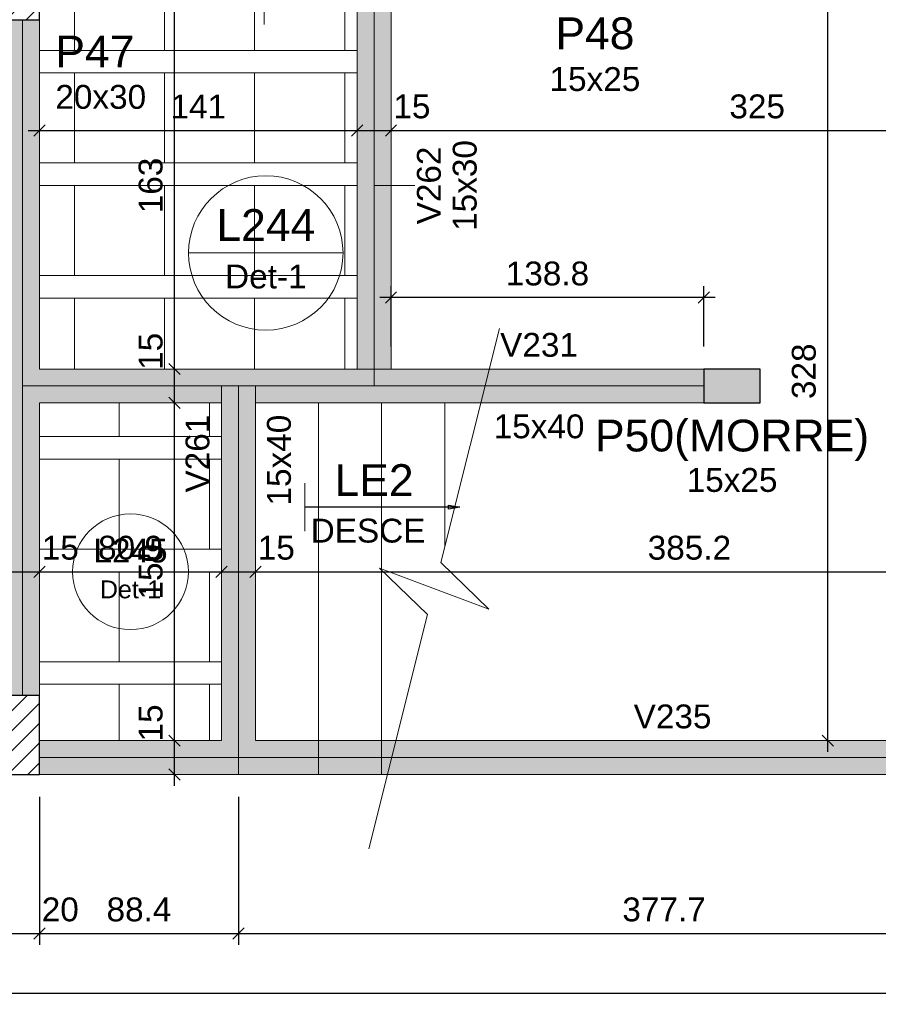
# Model space of a CAD drawing. Header units: millimetres. Extents: x 0 to 119, y 0 to 84.
# Tile 28 of 42: x 70.14 to 77.76, y 29.81 to 38.56. Entities that reach past the tile are written whole.
import ezdxf

# ---------------------------------------------------------------- set-up
doc = ezdxf.new("R2010")
doc.units = ezdxf.units.MM
doc.header["$MEASUREMENT"] = 0
doc.linetypes.add('DASHDOT', pattern=[2.54, 1.27, -0.635, 0, -0.635])
doc.linetypes.add('NULL', pattern=[0])
doc.layers.get('0').update_dxf_attribs({"lineweight": 18})
for name, color, linetype, lineweight in [('FO-Aberturas', 7, 'Continuous', 5), ('FO-Cortes', 9, 'DASHDOT', 5), ('FO-Cotas', 5, 'Continuous', 5), ('FO-Eixos', 5, 'Continuous', 5), ('FO-Hachura pilar que morre', 106, 'Continuous', 5), ('FO-Hachura pilar que passa', 19, 'Continuous', 5), ('FO-Hachura viga', 43, 'Continuous', 5), ('FO-Hachuras das lajes', 1, 'Continuous', 20), ('FO-Pilares', 4, 'Continuous', 30), ('FO-Textos das lajes', 3, 'Continuous', 20), ('FO-Textos das vigas', 7, 'Continuous', 5), ('FO-Textos dos pilares', 7, 'Continuous', 5), ('FO-Vigas', 1, 'Continuous', 20)]:
    doc.layers.add(name, color=color, linetype=linetype, lineweight=lineweight)
doc.styles.add('Arial', font='txt')
doc.dimstyles.get("Standard").update_dxf_attribs({"dimtxt": 0.18, "dimasz": 0.18, "dimexe": 0.18, "dimexo": 0.0625, "dimgap": 0.09, "dimtad": 0, "dimtih": 1, "dimtoh": 1, "dimdec": 4, "dimzin": 0, "dimdsep": 46, "dimtxsty": 'Standard', "dimcen": 0.09, "dimadec": 0, "dimazin": 0, "dimtfac": 1, "dimtdec": 4, "dimtofl": 0, "dimtmove": 0, "dimatfit": 3, "dimfxl": 1, "dimtolj": 1, "dimtzin": 0, "dimarcsym": 0})
doc.dimstyles.new('UM_50.000000', dxfattribs={"dimtxt": 0.18, "dimasz": 0.1, "dimexe": 0.1, "dimexo": 0.2, "dimgap": 0, "dimtad": 1, "dimtih": 1, "dimtoh": 1, "dimdec": 1, "dimlfac": 50, "dimzin": 0, "dimdsep": 46, "dimtxsty": 'Standard', "dimcen": 0.09, "dimdle": 0.1, "dimadec": 1, "dimazin": 2, "dimtfac": 1, "dimtdec": 4, "dimtofl": 0, "dimtmove": 0, "dimatfit": 3, "dimfxl": 1, "dimtolj": 1, "dimarcsym": 0})

# ---------------------------------------------------------------- blocks, each defined once
blk = doc.blocks.new('_Oblique')
at = {"color": 0, "linetype": 'ByBlock', "lineweight": -2}
blk.add_line((-0.5, -0.5), (0.5, 0.5), dxfattribs=at)
blk = doc.blocks.new('*D36')
at = {"layer": 'Defpoints', "color": 0}
for p in [(69.9166, 31.8533), (70.3166, 31.8533), (70.3166, 30.4413)]:
    blk.add_point(p, dxfattribs=at)
at = {"layer": 'FO-Cotas', "color": 0, "lineweight": -2}
for p, q in [((69.9166, 31.6533), (69.9166, 30.3413)), ((70.3166, 31.6533), (70.3166, 30.3413)), ((69.8166, 30.4413), (70.4166, 30.4413))]:
    blk.add_line(p, q, dxfattribs=at)
at = {"layer": 'FO-Cotas', "color": 0, "lineweight": -2, "xscale": 0.1, "yscale": 0.1, "zscale": 0.1, "rotation": 180}
blk.add_blockref('_Oblique', (69.9166, 30.4413), dxfattribs=at)
at = {"layer": 'FO-Cotas', "color": 0, "lineweight": -2, "xscale": 0.1, "yscale": 0.1, "zscale": 0.1}
blk.add_blockref('_Oblique', (70.3166, 30.4413), dxfattribs=at)
at = {"layer": 'FO-Cotas', "color": 7, "insert": (70.5019, 30.6531), "char_height": 0.2118, "attachment_point": 5, "rotation": 0.00573, "style": 'Arial'}
blk.add_mtext('\\A1;20', dxfattribs=at)
blk = doc.blocks.new('*D37')
at = {"layer": 'Defpoints', "color": 0}
for p in [(70.3166, 31.8533), (72.0838, 31.8533), (72.0838, 30.4413)]:
    blk.add_point(p, dxfattribs=at)
at = {"layer": 'FO-Cotas', "color": 0, "lineweight": -2}
for p, q in [((70.3166, 31.6533), (70.3166, 30.3413)), ((72.0838, 31.6533), (72.0838, 30.3413)), ((70.2166, 30.4413), (72.1838, 30.4413))]:
    blk.add_line(p, q, dxfattribs=at)
at = {"layer": 'FO-Cotas', "color": 0, "lineweight": -2, "xscale": 0.1, "yscale": 0.1, "zscale": 0.1, "rotation": 180}
blk.add_blockref('_Oblique', (70.3166, 30.4413), dxfattribs=at)
at = {"layer": 'FO-Cotas', "color": 0, "lineweight": -2, "xscale": 0.1, "yscale": 0.1, "zscale": 0.1}
blk.add_blockref('_Oblique', (72.0838, 30.4413), dxfattribs=at)
at = {"layer": 'FO-Cotas', "color": 7, "insert": (71.2002, 30.6531), "char_height": 0.2118, "attachment_point": 5, "rotation": 0.00573, "style": 'Arial'}
blk.add_mtext('\\A1;88.4', dxfattribs=at)
blk = doc.blocks.new('*D38')
at = {"layer": 'Defpoints', "color": 0}
for p in [(72.0838, 31.8533), (79.6372, 31.8533), (79.6372, 30.4413)]:
    blk.add_point(p, dxfattribs=at)
at = {"layer": 'FO-Cotas', "color": 0, "lineweight": -2}
for p, q in [((72.0838, 31.6533), (72.0838, 30.3413)), ((79.6372, 31.6533), (79.6372, 30.3413)), ((71.9838, 30.4413), (79.7372, 30.4413))]:
    blk.add_line(p, q, dxfattribs=at)
at = {"layer": 'FO-Cotas', "color": 0, "lineweight": -2, "xscale": 0.1, "yscale": 0.1, "zscale": 0.1, "rotation": 180}
blk.add_blockref('_Oblique', (72.0838, 30.4413), dxfattribs=at)
at = {"layer": 'FO-Cotas', "color": 0, "lineweight": -2, "xscale": 0.1, "yscale": 0.1, "zscale": 0.1}
blk.add_blockref('_Oblique', (79.6372, 30.4413), dxfattribs=at)
at = {"layer": 'FO-Cotas', "color": 7, "insert": (75.8605, 30.6531), "char_height": 0.2118, "attachment_point": 5, "style": 'Arial'}
blk.add_mtext('\\A1;377.7', dxfattribs=at)
blk = doc.blocks.new('*D40')
at = {"layer": 'Defpoints', "color": 0}
for p in [(10.9366, 32.4955), (80.2372, 31.8533), (80.2372, 29.9118)]:
    blk.add_point(p, dxfattribs=at)
at = {"layer": 'FO-Cotas', "color": 0, "lineweight": -2}
for p, q in [((10.9366, 32.2955), (10.9366, 29.8118)), ((80.2372, 31.6533), (80.2372, 29.8118)), ((10.8366, 29.9118), (80.3372, 29.9118))]:
    blk.add_line(p, q, dxfattribs=at)
at = {"layer": 'FO-Cotas', "color": 0, "lineweight": -2, "xscale": 0.1, "yscale": 0.1, "zscale": 0.1, "rotation": 180}
blk.add_blockref('_Oblique', (10.9366, 29.9118), dxfattribs=at)
at = {"layer": 'FO-Cotas', "color": 0, "lineweight": -2, "xscale": 0.1, "yscale": 0.1, "zscale": 0.1}
blk.add_blockref('_Oblique', (80.2372, 29.9118), dxfattribs=at)
at = {"layer": 'FO-Cotas', "color": 7, "insert": (45.5869, 30.1236), "char_height": 0.2118, "attachment_point": 5, "style": 'Arial'}
blk.add_mtext('\\A1;3465', dxfattribs=at)
blk = doc.blocks.new('*D92')
at = {"layer": 'Defpoints', "color": 0}
for p in [(70.0166, 33.6533), (70.3166, 33.6533), (70.3166, 33.6533)]:
    blk.add_point(p, dxfattribs=at)
at = {"layer": 'FO-Cotas', "color": 0, "lineweight": -2}
blk.add_line((69.9166, 33.6533), (70.4166, 33.6533), dxfattribs=at)
at = {"layer": 'FO-Cotas', "color": 0, "lineweight": -2, "xscale": 0.1, "yscale": 0.1, "zscale": 0.1, "rotation": 180}
blk.add_blockref('_Oblique', (70.0166, 33.6533), dxfattribs=at)
at = {"layer": 'FO-Cotas', "color": 0, "lineweight": -2, "xscale": 0.1, "yscale": 0.1, "zscale": 0.1}
blk.add_blockref('_Oblique', (70.3166, 33.6533), dxfattribs=at)
at = {"layer": 'FO-Cotas', "color": 7, "insert": (70.5019, 33.8651), "char_height": 0.2118, "attachment_point": 5, "rotation": 0.00573, "style": 'Arial'}
blk.add_mtext('\\A1;15', dxfattribs=at)
blk = doc.blocks.new('*D93')
at = {"layer": 'Defpoints', "color": 0}
for p in [(70.3166, 33.6533), (71.9338, 33.6533), (71.9338, 33.6533)]:
    blk.add_point(p, dxfattribs=at)
at = {"layer": 'FO-Cotas', "color": 0, "lineweight": -2}
blk.add_line((70.2166, 33.6533), (72.0338, 33.6533), dxfattribs=at)
at = {"layer": 'FO-Cotas', "color": 0, "lineweight": -2, "xscale": 0.1, "yscale": 0.1, "zscale": 0.1, "rotation": 180}
blk.add_blockref('_Oblique', (70.3166, 33.6533), dxfattribs=at)
at = {"layer": 'FO-Cotas', "color": 0, "lineweight": -2, "xscale": 0.1, "yscale": 0.1, "zscale": 0.1}
blk.add_blockref('_Oblique', (71.9338, 33.6533), dxfattribs=at)
at = {"layer": 'FO-Cotas', "color": 7, "insert": (71.1252, 33.8651), "char_height": 0.2118, "attachment_point": 5, "rotation": 0.00573, "style": 'Arial'}
blk.add_mtext('\\A1;80.9', dxfattribs=at)
blk = doc.blocks.new('*D94')
at = {"layer": 'Defpoints', "color": 0}
for p in [(71.9338, 33.6533), (72.2338, 33.6533), (72.2338, 33.6533)]:
    blk.add_point(p, dxfattribs=at)
at = {"layer": 'FO-Cotas', "color": 0, "lineweight": -2}
blk.add_line((71.8338, 33.6533), (72.3338, 33.6533), dxfattribs=at)
at = {"layer": 'FO-Cotas', "color": 0, "lineweight": -2, "xscale": 0.1, "yscale": 0.1, "zscale": 0.1, "rotation": 180}
blk.add_blockref('_Oblique', (71.9338, 33.6533), dxfattribs=at)
at = {"layer": 'FO-Cotas', "color": 0, "lineweight": -2, "xscale": 0.1, "yscale": 0.1, "zscale": 0.1}
blk.add_blockref('_Oblique', (72.2338, 33.6533), dxfattribs=at)
at = {"layer": 'FO-Cotas', "color": 7, "insert": (72.4191, 33.8651), "char_height": 0.2118, "attachment_point": 5, "rotation": 0.00573, "style": 'Arial'}
blk.add_mtext('\\A1;15', dxfattribs=at)
blk = doc.blocks.new('*D95')
at = {"layer": 'Defpoints', "color": 0}
for p in [(72.2338, 33.6533), (79.937, 33.6533), (79.937, 33.6533)]:
    blk.add_point(p, dxfattribs=at)
at = {"layer": 'FO-Cotas', "color": 0, "lineweight": -2}
blk.add_line((72.1338, 33.6533), (80.037, 33.6533), dxfattribs=at)
at = {"layer": 'FO-Cotas', "color": 0, "lineweight": -2, "xscale": 0.1, "yscale": 0.1, "zscale": 0.1, "rotation": 180}
blk.add_blockref('_Oblique', (72.2338, 33.6533), dxfattribs=at)
at = {"layer": 'FO-Cotas', "color": 0, "lineweight": -2, "xscale": 0.1, "yscale": 0.1, "zscale": 0.1}
blk.add_blockref('_Oblique', (79.937, 33.6533), dxfattribs=at)
at = {"layer": 'FO-Cotas', "color": 7, "insert": (76.0854, 33.8651), "char_height": 0.2118, "attachment_point": 5, "rotation": 0.00573, "style": 'Arial'}
blk.add_mtext('\\A1;385.2', dxfattribs=at)
blk = doc.blocks.new('*D98')
at = {"layer": 'Defpoints', "color": 0}
for p in [(70.3166, 37.5725), (73.1372, 37.5725), (73.1372, 37.5725)]:
    blk.add_point(p, dxfattribs=at)
at = {"layer": 'FO-Cotas', "color": 0, "lineweight": -2}
blk.add_line((70.2166, 37.5725), (73.2372, 37.5725), dxfattribs=at)
at = {"layer": 'FO-Cotas', "color": 0, "lineweight": -2, "xscale": 0.1, "yscale": 0.1, "zscale": 0.1, "rotation": 180}
blk.add_blockref('_Oblique', (70.3166, 37.5725), dxfattribs=at)
at = {"layer": 'FO-Cotas', "color": 0, "lineweight": -2, "xscale": 0.1, "yscale": 0.1, "zscale": 0.1}
blk.add_blockref('_Oblique', (73.1372, 37.5725), dxfattribs=at)
at = {"layer": 'FO-Cotas', "color": 7, "insert": (71.7269, 37.7843), "char_height": 0.2118, "attachment_point": 5, "rotation": 0.00573, "style": 'Arial'}
blk.add_mtext('\\A1;141', dxfattribs=at)
blk = doc.blocks.new('*D99')
at = {"layer": 'Defpoints', "color": 0}
for p in [(73.1372, 37.5725), (73.4372, 37.5725), (73.4372, 37.5725)]:
    blk.add_point(p, dxfattribs=at)
at = {"layer": 'FO-Cotas', "color": 0, "lineweight": -2}
blk.add_line((73.0372, 37.5725), (73.5372, 37.5725), dxfattribs=at)
at = {"layer": 'FO-Cotas', "color": 0, "lineweight": -2, "xscale": 0.1, "yscale": 0.1, "zscale": 0.1, "rotation": 180}
blk.add_blockref('_Oblique', (73.1372, 37.5725), dxfattribs=at)
at = {"layer": 'FO-Cotas', "color": 0, "lineweight": -2, "xscale": 0.1, "yscale": 0.1, "zscale": 0.1}
blk.add_blockref('_Oblique', (73.4372, 37.5725), dxfattribs=at)
at = {"layer": 'FO-Cotas', "color": 7, "insert": (73.6225, 37.7843), "char_height": 0.2118, "attachment_point": 5, "rotation": 0.00573, "style": 'Arial'}
blk.add_mtext('\\A1;15', dxfattribs=at)
blk = doc.blocks.new('*D100')
at = {"layer": 'Defpoints', "color": 0}
for p in [(73.4372, 37.5725), (79.937, 37.5725), (79.937, 37.5725)]:
    blk.add_point(p, dxfattribs=at)
at = {"layer": 'FO-Cotas', "color": 0, "lineweight": -2}
blk.add_line((73.3372, 37.5725), (80.037, 37.5725), dxfattribs=at)
at = {"layer": 'FO-Cotas', "color": 0, "lineweight": -2, "xscale": 0.1, "yscale": 0.1, "zscale": 0.1, "rotation": 180}
blk.add_blockref('_Oblique', (73.4372, 37.5725), dxfattribs=at)
at = {"layer": 'FO-Cotas', "color": 0, "lineweight": -2, "xscale": 0.1, "yscale": 0.1, "zscale": 0.1}
blk.add_blockref('_Oblique', (79.937, 37.5725), dxfattribs=at)
at = {"layer": 'FO-Cotas', "color": 7, "insert": (76.6871, 37.7843), "char_height": 0.2118, "attachment_point": 5, "rotation": 0.00573, "style": 'Arial'}
blk.add_mtext('\\A1;325', dxfattribs=at)
blk = doc.blocks.new('*D221')
at = {"layer": 'Defpoints', "color": 0}
for p in [(71.5166, 32.1533), (71.5166, 32.1533), (71.5166, 31.8533)]:
    blk.add_point(p, dxfattribs=at)
at = {"layer": 'FO-Cotas', "color": 0, "lineweight": -2}
blk.add_line((71.5166, 31.7533), (71.5166, 32.2533), dxfattribs=at)
at = {"layer": 'FO-Cotas', "color": 0, "lineweight": -2, "xscale": 0.1, "yscale": 0.1, "zscale": 0.1}
for p, rotation in [((71.5166, 32.1533), 90), ((71.5166, 31.8533), 270)]:
    blk.add_blockref('_Oblique', p, dxfattribs=dict(at, rotation=rotation))
at = {"layer": 'FO-Cotas', "color": 7, "insert": (71.3048, 32.3106), "char_height": 0.2118, "attachment_point": 5, "rotation": 90, "style": 'Arial'}
blk.add_mtext('\\A1;15', dxfattribs=at)
blk = doc.blocks.new('*D222')
at = {"layer": 'Defpoints', "color": 0}
for p in [(71.5166, 35.1533), (71.5166, 35.1533), (71.5166, 32.1533)]:
    blk.add_point(p, dxfattribs=at)
at = {"layer": 'FO-Cotas', "color": 0, "lineweight": -2}
blk.add_line((71.5166, 32.0533), (71.5166, 35.2533), dxfattribs=at)
at = {"layer": 'FO-Cotas', "color": 0, "lineweight": -2, "xscale": 0.1, "yscale": 0.1, "zscale": 0.1}
for p, rotation in [((71.5166, 35.1533), 90), ((71.5166, 32.1533), 270)]:
    blk.add_blockref('_Oblique', p, dxfattribs=dict(at, rotation=rotation))
at = {"layer": 'FO-Cotas', "color": 7, "insert": (71.3048, 33.6533), "char_height": 0.2118, "attachment_point": 5, "rotation": 90, "style": 'Arial'}
blk.add_mtext('\\A1;150', dxfattribs=at)
blk = doc.blocks.new('*D223')
at = {"layer": 'Defpoints', "color": 0}
for p in [(71.5166, 35.4533), (71.5166, 35.4533), (71.5166, 35.1533)]:
    blk.add_point(p, dxfattribs=at)
at = {"layer": 'FO-Cotas', "color": 0, "lineweight": -2}
blk.add_line((71.5166, 35.0533), (71.5166, 35.5533), dxfattribs=at)
at = {"layer": 'FO-Cotas', "color": 0, "lineweight": -2, "xscale": 0.1, "yscale": 0.1, "zscale": 0.1}
for p, rotation in [((71.5166, 35.4533), 90), ((71.5166, 35.1533), 270)]:
    blk.add_blockref('_Oblique', p, dxfattribs=dict(at, rotation=rotation))
at = {"layer": 'FO-Cotas', "color": 7, "insert": (71.3048, 35.6106), "char_height": 0.2118, "attachment_point": 5, "rotation": 90, "style": 'Arial'}
blk.add_mtext('\\A1;15', dxfattribs=at)
blk = doc.blocks.new('*D224')
at = {"layer": 'Defpoints', "color": 0}
for p in [(71.5166, 38.7137), (71.5166, 38.7137), (71.5166, 35.4533)]:
    blk.add_point(p, dxfattribs=at)
at = {"layer": 'FO-Cotas', "color": 0, "lineweight": -2}
blk.add_line((71.5166, 35.3533), (71.5166, 38.8137), dxfattribs=at)
at = {"layer": 'FO-Cotas', "color": 0, "lineweight": -2, "xscale": 0.1, "yscale": 0.1, "zscale": 0.1}
for p, rotation in [((71.5166, 38.7137), 90), ((71.5166, 35.4533), 270)]:
    blk.add_blockref('_Oblique', p, dxfattribs=dict(at, rotation=rotation))
at = {"layer": 'FO-Cotas', "color": 7, "insert": (71.3048, 37.0835), "char_height": 0.2118, "attachment_point": 5, "rotation": 90, "style": 'Arial'}
blk.add_mtext('\\A1;163', dxfattribs=at)
blk = doc.blocks.new('*D237')
at = {"layer": 'Defpoints', "color": 0}
for p in [(77.3138, 38.7137), (77.3138, 38.7137), (77.3138, 32.1533)]:
    blk.add_point(p, dxfattribs=at)
at = {"layer": 'FO-Cotas', "color": 0, "lineweight": -2}
blk.add_line((77.3138, 32.0533), (77.3138, 38.8137), dxfattribs=at)
at = {"layer": 'FO-Cotas', "color": 0, "lineweight": -2, "xscale": 0.1, "yscale": 0.1, "zscale": 0.1}
for p, rotation in [((77.3138, 38.7137), 90), ((77.3138, 32.1533), 270)]:
    blk.add_blockref('_Oblique', p, dxfattribs=dict(at, rotation=rotation))
at = {"layer": 'FO-Cotas', "color": 7, "insert": (77.102, 35.4335), "char_height": 0.2118, "attachment_point": 5, "rotation": 90, "style": 'Arial'}
blk.add_mtext('\\A1;328', dxfattribs=at)
blk = doc.blocks.new('*D247')
at = {"layer": 'Defpoints', "color": 0}
for p in [(73.4372, 36.0887), (73.4372, 35.4533), (76.2138, 35.4533)]:
    blk.add_point(p, dxfattribs=at)
at = {"layer": 'FO-Cotas', "color": 0, "lineweight": -2}
for p, q in [((73.4372, 35.6533), (73.4372, 36.1887)), ((76.2138, 35.6533), (76.2138, 36.1887)), ((76.3138, 36.0887), (73.3372, 36.0887))]:
    blk.add_line(p, q, dxfattribs=at)
at = {"layer": 'FO-Cotas', "color": 0, "lineweight": -2, "xscale": 0.1, "yscale": 0.1, "zscale": 0.1, "rotation": 180}
blk.add_blockref('_Oblique', (73.4372, 36.0887), dxfattribs=at)
at = {"layer": 'FO-Cotas', "color": 0, "lineweight": -2, "xscale": 0.1, "yscale": 0.1, "zscale": 0.1}
blk.add_blockref('_Oblique', (76.2138, 36.0887), dxfattribs=at)
at = {"layer": 'FO-Cotas', "color": 7, "insert": (74.8255, 36.3005), "char_height": 0.2118, "attachment_point": 5, "rotation": 0.00573, "style": 'Arial'}
blk.add_mtext('\\A1;138.8', dxfattribs=at)

msp = doc.modelspace()

# ---------------------------------------------------------------- hatches: boundary and pattern name
at = {"layer": 'FO-Hachura pilar que morre', "linetype": 'Continuous'}
msp.add_hatch(color=106, dxfattribs=at).paths.add_polyline_path([(76.2138, 35.4533), (76.2138, 35.3033), (76.2138, 35.1533), (76.4638, 35.1533), (76.7138, 35.1533), (76.7138, 35.3033), (76.7138, 35.4533), (76.4638, 35.4533)])
at = {"layer": 'FO-Hachura pilar que passa', "linetype": 'Continuous'}
h = msp.add_hatch(dxfattribs=at)
h.set_pattern_fill('ANSI31', color=19, style=0)
h.paths.add_polyline_path([(69.9166, 38.5555), (70.1166, 38.5555), (70.3166, 38.5555), (70.3166, 38.8555), (70.3166, 39.1555), (70.1166, 39.1555), (69.9166, 39.1555), (69.9166, 38.8555)])
h = msp.add_hatch(dxfattribs=at)
h.set_pattern_fill('ANSI31', color=19, style=0)
h.paths.add_polyline_path([(70.3166, 32.5533), (70.1166, 32.5533), (69.9166, 32.5533), (69.9166, 32.2033), (69.9166, 31.8533), (70.1166, 31.8533), (70.3166, 31.8533), (70.3166, 32.2033)])
at = {"layer": 'FO-Hachura viga', "linetype": 'Continuous'}
for points in [[(73.4372, 35.4533), (73.4372, 35.4533), (73.4372, 38.7137), (73.2872, 38.8637), (73.137, 38.7137), (73.1372, 35.4533), (73.2872, 35.3033), (73.4372, 35.4533)], [(70.3164, 35.4533), (70.3164, 35.4533), (70.3164, 38.5557), (70.0166, 38.5557), (70.0166, 35.3033), (70.1666, 35.3033), (70.3164, 35.4533)], [(72.0838, 35.3033), (72.0838, 35.3033), (72.0838, 35.4533), (70.3164, 35.4533), (70.1666, 35.3033), (70.3166, 35.1533), (71.9338, 35.1533), (72.0838, 35.3033)], [(73.2872, 35.4533), (73.2872, 35.4533), (72.0838, 35.4533), (72.0838, 35.3033), (72.2338, 35.1533), (73.2872, 35.1533), (73.2872, 35.4533)], [(76.2138, 35.4533), (76.2138, 35.4533), (73.2872, 35.4533), (73.2872, 35.1533), (76.2138, 35.1533), (76.2138, 35.4533)], [(70.3166, 35.1533), (70.3166, 35.1533), (70.1666, 35.3033), (70.0166, 35.3033), (70.0166, 32.5533), (70.3166, 32.5533), (70.3166, 35.1533)], [(72.2338, 35.3033), (72.2338, 35.3033), (71.9338, 35.3033), (71.9338, 35.1533), (72.2338, 35.1533), (72.2338, 35.3033)], [(72.2338, 32.1533), (72.2338, 32.1533), (72.2338, 35.1533), (71.9338, 35.1533), (71.9338, 32.1533), (72.0838, 32.0033), (72.2338, 32.1533)], [(72.0838, 32.0033), (72.0838, 32.0033), (71.9338, 32.1533), (70.3166, 32.1533), (70.3166, 31.8535), (72.0838, 31.8535), (72.0838, 32.0033)], [(79.6372, 32.1533), (79.6372, 32.1533), (72.2338, 32.1533), (72.0838, 32.0033), (72.0838, 31.8535), (79.6372, 31.8535), (79.6372, 32.1533)]]:
    msp.add_hatch(color=43, dxfattribs=at).paths.add_polyline_path(points)

# ---------------------------------------------------------------- linework, layer by layer
at = {"layer": 'FO-Aberturas'}
msp.add_line((72.31, 38.8637), (72.31, 38.5137), dxfattribs=at)
at = {"layer": 'FO-Cortes', "linetype": 'Continuous', "ltscale": 0.2}
for p, q in [((74.3988, 35.8133), (73.878, 33.7343)), ((74.3058, 33.3203), (73.3344, 33.6864)), ((73.3344, 33.6864), (73.7622, 33.2723)), ((73.878, 33.7343), (74.3058, 33.3203)), ((73.7622, 33.2723), (73.2413, 31.1933))]:
    msp.add_line(p, q, dxfattribs=at)
at = {"layer": 'FO-Cotas', "linetype": 'Continuous'}
msp.add_line((73.2872, 37.0835), (73.649, 37.0835), dxfattribs=at)
at = {"layer": 'FO-Eixos'}
for p, q in [((73.2872, 35.3033), (73.2872, 38.8637)), ((70.1666, 35.3033), (70.1666, 38.5555)), ((70.1666, 32.5533), (70.1666, 35.3033)), ((70.1666, 35.3033), (72.0838, 35.3033)), ((72.0838, 35.3033), (73.2872, 35.3033)), ((72.0838, 35.1533), (72.0838, 35.3033)), ((73.2872, 35.3033), (76.2138, 35.3033)), ((72.0838, 32.0033), (72.0838, 35.1533)), ((70.3166, 32.0033), (72.0838, 32.0033)), ((72.0838, 32.0033), (79.6372, 32.0033))]:
    msp.add_line(p, q, dxfattribs=at)
for points in [[(70.317, 38.2835), (70.627, 38.2835), (70.627, 38.7135)], [(70.627, 38.7135), (70.627, 38.2835), (71.427, 38.2835), (71.427, 38.7135)], [(71.427, 38.7135), (71.427, 38.2835), (72.227, 38.2835), (72.227, 38.7135)], [(72.227, 38.7135), (72.227, 38.2835), (73.027, 38.2835), (73.027, 38.7135)], [(70.317, 37.2835), (70.627, 37.2835), (70.627, 38.0835), (70.317, 38.0835)], [(70.317, 36.2835), (70.627, 36.2835), (70.627, 37.0835), (70.317, 37.0835)], [(70.627, 35.4535), (70.627, 36.0835), (70.317, 36.0835)], [(71.427, 35.4535), (71.427, 36.0835), (70.627, 36.0835), (70.627, 35.4535)], [(72.227, 35.4535), (72.227, 36.0835), (71.427, 36.0835), (71.427, 35.4535)], [(73.027, 35.4535), (73.027, 36.0835), (72.227, 36.0835), (72.227, 35.4535)], [(70.317, 34.8535), (71.025, 34.8535), (71.025, 35.1535)], [(70.317, 34.8535), (71.025, 34.8535), (71.025, 35.1535)], [(71.025, 35.1535), (71.025, 34.8535), (71.825, 34.8535), (71.825, 35.1535)], [(71.025, 35.1535), (71.025, 34.8535), (71.825, 34.8535), (71.825, 35.1535)], [(70.317, 33.8535), (71.025, 33.8535), (71.025, 34.6535), (70.317, 34.6535)], [(70.317, 33.8535), (71.025, 33.8535), (71.025, 34.6535), (70.317, 34.6535)], [(70.317, 32.8535), (71.025, 32.8535), (71.025, 33.6535), (70.317, 33.6535)], [(70.317, 32.8535), (71.025, 32.8535), (71.025, 33.6535), (70.317, 33.6535)], [(71.025, 32.1535), (71.025, 32.6535), (70.317, 32.6535)], [(71.025, 32.1535), (71.025, 32.6535), (70.317, 32.6535)], [(71.825, 32.1535), (71.825, 32.6535), (71.025, 32.6535), (71.025, 32.1535)], [(71.825, 32.1535), (71.825, 32.6535), (71.025, 32.6535), (71.025, 32.1535)]]:
    msp.add_lwpolyline(points, dxfattribs=at)
for points in [[(70.627, 37.2835), (71.427, 37.2835), (71.427, 38.0835), (70.627, 38.0835), (70.627, 37.2835)], [(71.427, 37.2835), (72.227, 37.2835), (72.227, 38.0835), (71.427, 38.0835), (71.427, 37.2835)], [(72.227, 37.2835), (73.027, 37.2835), (73.027, 38.0835), (72.227, 38.0835), (72.227, 37.2835)], [(70.627, 36.2835), (71.427, 36.2835), (71.427, 37.0835), (70.627, 37.0835), (70.627, 36.2835)], [(71.427, 36.2835), (72.227, 36.2835), (72.227, 37.0835), (71.427, 37.0835), (71.427, 36.2835)], [(72.227, 36.2835), (73.027, 36.2835), (73.027, 37.0835), (72.227, 37.0835), (72.227, 36.2835)], [(71.025, 33.8535), (71.825, 33.8535), (71.825, 34.6535), (71.025, 34.6535), (71.025, 33.8535)], [(71.025, 33.8535), (71.825, 33.8535), (71.825, 34.6535), (71.025, 34.6535), (71.025, 33.8535)], [(71.025, 32.8535), (71.825, 32.8535), (71.825, 33.6535), (71.025, 33.6535), (71.025, 32.8535)], [(71.025, 32.8535), (71.825, 32.8535), (71.825, 33.6535), (71.025, 33.6535), (71.025, 32.8535)]]:
    msp.add_lwpolyline(points, close=True, dxfattribs=at)
at = {"layer": 'FO-Hachuras das lajes'}
for p, q in [((70.317, 38.2835), (73.137, 38.2835)), ((70.317, 38.0835), (73.137, 38.0835)), ((70.317, 37.2835), (73.137, 37.2835)), ((70.317, 37.0835), (73.137, 37.0835)), ((70.317, 36.2835), (73.137, 36.2835)), ((70.317, 36.0835), (73.137, 36.0835)), ((70.317, 34.8535), (71.934, 34.8535)), ((70.317, 34.8535), (71.934, 34.8535)), ((70.317, 34.6535), (71.934, 34.6535)), ((70.317, 34.6535), (71.934, 34.6535)), ((70.317, 33.8535), (71.934, 33.8535)), ((70.317, 33.8535), (71.934, 33.8535)), ((70.317, 33.6535), (71.934, 33.6535)), ((70.317, 33.6535), (71.934, 33.6535)), ((70.317, 32.8535), (71.934, 32.8535)), ((70.317, 32.8535), (71.934, 32.8535)), ((70.317, 32.6535), (71.934, 32.6535)), ((70.317, 32.6535), (71.934, 32.6535))]:
    msp.add_line(p, q, dxfattribs=at)
at = {"layer": 'FO-Hachuras das lajes', "linetype": 'Continuous'}
for p, q in [((72.2338, 35.1533), (74.2335, 35.1533)), ((72.7938, 35.1533), (72.7938, 31.8533)), ((73.3538, 35.1533), (73.3538, 31.8533)), ((73.9138, 35.1533), (73.9138, 33.8775)), ((72.2338, 31.8533), (73.4067, 31.8533))]:
    msp.add_line(p, q, dxfattribs=at)
at = {"layer": 'FO-Pilares'}
for points in [[(69.9166, 38.5555), (70.1166, 38.5555), (70.3166, 38.5555), (70.3166, 38.8555), (70.3166, 39.1555), (70.1166, 39.1555), (69.9166, 39.1555), (69.9166, 38.8555), (69.9166, 38.5555)], [(76.2138, 35.4533), (76.2138, 35.3033), (76.2138, 35.1533), (76.4638, 35.1533), (76.7138, 35.1533), (76.7138, 35.3033), (76.7138, 35.4533), (76.4638, 35.4533), (76.2138, 35.4533)], [(70.3166, 32.5533), (70.1166, 32.5533), (69.9166, 32.5533), (69.9166, 32.2033), (69.9166, 31.8533), (70.1166, 31.8533), (70.3166, 31.8533), (70.3166, 32.2033), (70.3166, 32.5533)]]:
    msp.add_lwpolyline(points, close=True, dxfattribs=at)
at = {"layer": 'FO-Textos das lajes'}
for p, q in [((71.6406, 36.4845), (73.0114, 36.4845)), ((70.6112, 33.6533), (71.6393, 33.6533))]:
    msp.add_line(p, q, dxfattribs=at)
at = {"layer": 'FO-Textos das lajes', "linetype": 'Continuous'}
msp.add_line((72.6716, 34.4385), (72.6716, 34.0149), dxfattribs=at)
msp.add_line((72.6716, 34.4385), (72.6716, 34.0149), dxfattribs=at)
at = {"layer": 'FO-Textos das lajes'}
for centre, radius in [((72.326, 36.4845), 0.6854), ((71.1252, 33.6533), 0.5141)]:
    msp.add_circle(centre, radius, dxfattribs=at)
at = {"layer": 'FO-Vigas'}
for p, q in [((73.1372, 35.4533), (73.1372, 38.7137)), ((73.4372, 35.4533), (73.4372, 38.7137)), ((70.3166, 35.4533), (70.3166, 38.5555)), ((70.3166, 35.4533), (72.0838, 35.4533)), ((72.0838, 35.4533), (73.2872, 35.4533)), ((73.2872, 35.4533), (76.2138, 35.4533)), ((71.9338, 35.1533), (71.9338, 35.3033)), ((72.2338, 35.1533), (72.2338, 35.3033)), ((70.3166, 32.5533), (70.3166, 35.1533)), ((70.3166, 35.1533), (71.9338, 35.1533)), ((71.9338, 32.1533), (71.9338, 35.1533)), ((72.2338, 35.1533), (73.2872, 35.1533)), ((72.2338, 32.1533), (72.2338, 35.1533)), ((73.2872, 35.1533), (76.2138, 35.1533)), ((70.3166, 32.1533), (71.9338, 32.1533)), ((72.2338, 32.1533), (79.6372, 32.1533)), ((72.0838, 31.8533), (72.0838, 32.0033)), ((70.3166, 31.8533), (72.0838, 31.8533)), ((72.0838, 31.8533), (79.6372, 31.8533))]:
    msp.add_line(p, q, dxfattribs=at)

# ---------------------------------------------------------------- texts
at = {"layer": 'FO-Textos das lajes', "linetype": 'NULL', "line_spacing_factor": 0.798, "style": 'Arial'}
for s, insert, char_height, width, attachment_point in [('L244', (72.326, 36.5907), 0.2824, 1.735195, 8), ('Det-1', (72.326, 36.1664), 0.2118, 1.418281, 8), ('LE2', (72.936, 34.3257), 0.2824, 1.387852, 7), ('DESCE', (72.724, 33.9094), 0.2118, 1.998281, 7), ('L245', (71.125, 33.7324), 0.2118, 1.290273, 8), ('Det-1', (71.125, 33.4149), 0.15885, 1.075937, 8)]:
    msp.add_mtext(s, dxfattribs=dict(at, insert=insert, char_height=char_height, width=width, attachment_point=attachment_point))
at = {"layer": 'FO-Textos das vigas', "linetype": 'NULL', "char_height": 0.2118, "rotation": 90.00021, "line_spacing_factor": 0.798, "style": 'Arial'}
for s, insert, width, attachment_point in [('15x30', (74.2001, 37.0835), 1.580273, 8), ('V262', (73.8821, 37.0835), 1.354561, 8), ('V261', (71.8281, 35.0475), 1.354561, 9), ('15x40', (72.5511, 35.0475), 1.580273, 9)]:
    msp.add_mtext(s, dxfattribs=dict(at, insert=insert, width=width, attachment_point=attachment_point))
at = {"layer": 'FO-Textos das vigas', "linetype": 'NULL', "char_height": 0.2118, "attachment_point": 8, "line_spacing_factor": 0.798, "style": 'Arial'}
for s, insert, width in [('V231', (74.751, 35.5594), 1.354561), ('15x40', (74.751, 34.8354), 1.580273), ('V235', (75.936, 32.2594), 1.354561)]:
    msp.add_mtext(s, dxfattribs=dict(at, insert=insert, width=width))
at = {"layer": 'FO-Textos dos pilares', "linetype": 'NULL', "line_spacing_factor": 0.798, "style": 'Arial'}
for s, insert, char_height, width, attachment_point in [('P48', (75.247, 38.2897), 0.2824, 1.387852, 8), ('P47', (70.458, 38.1317), 0.2824, 1.387852, 7), ('15x25', (75.247, 37.9194), 0.2118, 1.580273, 8), ('20x30', (70.458, 37.7614), 0.2118, 1.580273, 7), ('P50(MORRE)', (76.464, 34.6365), 0.2824, 4.810635, 8), ('15x25', (76.464, 34.3594), 0.2118, 1.580273, 8)]:
    msp.add_mtext(s, dxfattribs=dict(at, insert=insert, char_height=char_height, width=width, attachment_point=attachment_point))

# ---------------------------------------------------------------- dimensions: what is measured, and where the dimension line sits
at = {"layer": 'FO-Cotas'}
for base, p1, p2, picture, middle in [((71.5166, 38.7137), (71.5166, 35.4533), (71.5166, 38.7137), '*D224', (71.3048, 37.0835)), ((77.3138, 38.7137), (77.3138, 32.1533), (77.3138, 38.7137), '*D237', (77.102, 35.4335)), ((71.5166, 35.4533), (71.5166, 35.1533), (71.5166, 35.4533), '*D223', (71.3048, 35.6106)), ((71.5166, 35.1533), (71.5166, 32.1533), (71.5166, 35.1533), '*D222', (71.3048, 33.6533)), ((71.5166, 32.1533), (71.5166, 31.8533), (71.5166, 32.1533), '*D221', (71.3048, 32.3106))]:
    dim = msp.add_linear_dim(base=base, p1=p1, p2=p2, angle=90, dimstyle='UM_50.000000', override={"dimtxt": 0.2118, "dimasz": 0.1, "dimexe": 0.1, "dimexo": 0.2, "dimtad": 1, "dimtih": 0, "dimtoh": 0, "dimdec": 1, "dimlfac": 50, "dimzin": 8, "dimtxsty": 'Arial', "dimblk": 'Oblique', "dimblk1": 'Oblique', "dimblk2": 'Oblique', "dimsah": 1, "dimdle": 0.1, "dimse1": 1, "dimse2": 1, "dimclrt": 7, "dimadec": 1, "dimazin": 3, "dimtmove": 2, "dimldrblk": 'Oblique'}, dxfattribs=at)
    dim.commit()
    dim.dimension.update_dxf_attribs({"geometry": picture, "text_midpoint": middle, "dimtype": 160, "text_rotation": 90})
for base, p1, p2, override, picture, middle in [((73.1372, 37.5725), (70.3166, 37.5725), (73.1372, 37.5725), {"dimtxt": 0.2118, "dimasz": 0.1, "dimexe": 0.1, "dimexo": 0.2, "dimtad": 1, "dimtih": 0, "dimtoh": 0, "dimdec": 1, "dimlfac": 50, "dimzin": 8, "dimtxsty": 'Arial', "dimblk": 'Oblique', "dimblk1": 'Oblique', "dimblk2": 'Oblique', "dimsah": 1, "dimdle": 0.1, "dimse1": 1, "dimse2": 1, "dimclrt": 7, "dimadec": 1, "dimazin": 3, "dimtmove": 2, "dimldrblk": 'Oblique'}, '*D98', (71.7269, 37.7843)), ((73.4372, 37.5725), (73.1372, 37.5725), (73.4372, 37.5725), {"dimtxt": 0.2118, "dimasz": 0.1, "dimexe": 0.1, "dimexo": 0.2, "dimtad": 1, "dimtih": 0, "dimtoh": 0, "dimdec": 1, "dimlfac": 50, "dimzin": 8, "dimtxsty": 'Arial', "dimblk": 'Oblique', "dimblk1": 'Oblique', "dimblk2": 'Oblique', "dimsah": 1, "dimdle": 0.1, "dimse1": 1, "dimse2": 1, "dimclrt": 7, "dimadec": 1, "dimazin": 3, "dimtmove": 2, "dimldrblk": 'Oblique'}, '*D99', (73.6225, 37.7843)), ((79.937, 37.5725), (73.4372, 37.5725), (79.937, 37.5725), {"dimtxt": 0.2118, "dimasz": 0.1, "dimexe": 0.1, "dimexo": 0.2, "dimtad": 1, "dimtih": 0, "dimtoh": 0, "dimdec": 1, "dimlfac": 50, "dimzin": 8, "dimtxsty": 'Arial', "dimblk": 'Oblique', "dimblk1": 'Oblique', "dimblk2": 'Oblique', "dimsah": 1, "dimdle": 0.1, "dimse1": 1, "dimse2": 1, "dimclrt": 7, "dimadec": 1, "dimazin": 3, "dimtmove": 2, "dimldrblk": 'Oblique'}, '*D100', (76.6871, 37.7843)), ((73.4372, 36.0887), (76.2138, 35.4533), (73.4372, 35.4533), {"dimtxt": 0.2118, "dimasz": 0.1, "dimexe": 0.1, "dimexo": 0.2, "dimtad": 1, "dimtih": 0, "dimtoh": 0, "dimdec": 1, "dimlfac": 50, "dimzin": 8, "dimtxsty": 'Arial', "dimblk": 'Oblique', "dimblk1": 'Oblique', "dimblk2": 'Oblique', "dimsah": 1, "dimdle": 0.1, "dimse1": 0, "dimse2": 0, "dimclrt": 7, "dimadec": 1, "dimazin": 3, "dimtmove": 2, "dimldrblk": 'Oblique'}, '*D247', (74.8255, 36.3005)), ((70.3166, 33.6533), (70.0166, 33.6533), (70.3166, 33.6533), {"dimtxt": 0.2118, "dimasz": 0.1, "dimexe": 0.1, "dimexo": 0.2, "dimtad": 1, "dimtih": 0, "dimtoh": 0, "dimdec": 1, "dimlfac": 50, "dimzin": 8, "dimtxsty": 'Arial', "dimblk": 'Oblique', "dimblk1": 'Oblique', "dimblk2": 'Oblique', "dimsah": 1, "dimdle": 0.1, "dimse1": 1, "dimse2": 1, "dimclrt": 7, "dimadec": 1, "dimazin": 3, "dimtmove": 2, "dimldrblk": 'Oblique'}, '*D92', (70.5019, 33.8651)), ((71.9338, 33.6533), (70.3166, 33.6533), (71.9338, 33.6533), {"dimtxt": 0.2118, "dimasz": 0.1, "dimexe": 0.1, "dimexo": 0.2, "dimtad": 1, "dimtih": 0, "dimtoh": 0, "dimdec": 1, "dimlfac": 50, "dimzin": 8, "dimtxsty": 'Arial', "dimblk": 'Oblique', "dimblk1": 'Oblique', "dimblk2": 'Oblique', "dimsah": 1, "dimdle": 0.1, "dimse1": 1, "dimse2": 1, "dimclrt": 7, "dimadec": 1, "dimazin": 3, "dimtmove": 2, "dimldrblk": 'Oblique'}, '*D93', (71.1252, 33.8651)), ((72.2338, 33.6533), (71.9338, 33.6533), (72.2338, 33.6533), {"dimtxt": 0.2118, "dimasz": 0.1, "dimexe": 0.1, "dimexo": 0.2, "dimtad": 1, "dimtih": 0, "dimtoh": 0, "dimdec": 1, "dimlfac": 50, "dimzin": 8, "dimtxsty": 'Arial', "dimblk": 'Oblique', "dimblk1": 'Oblique', "dimblk2": 'Oblique', "dimsah": 1, "dimdle": 0.1, "dimse1": 1, "dimse2": 1, "dimclrt": 7, "dimadec": 1, "dimazin": 3, "dimtmove": 2, "dimldrblk": 'Oblique'}, '*D94', (72.4191, 33.8651)), ((79.937, 33.6533), (72.2338, 33.6533), (79.937, 33.6533), {"dimtxt": 0.2118, "dimasz": 0.1, "dimexe": 0.1, "dimexo": 0.2, "dimtad": 1, "dimtih": 0, "dimtoh": 0, "dimdec": 1, "dimlfac": 50, "dimzin": 8, "dimtxsty": 'Arial', "dimblk": 'Oblique', "dimblk1": 'Oblique', "dimblk2": 'Oblique', "dimsah": 1, "dimdle": 0.1, "dimse1": 1, "dimse2": 1, "dimclrt": 7, "dimadec": 1, "dimazin": 3, "dimtmove": 2, "dimldrblk": 'Oblique'}, '*D95', (76.0854, 33.8651)), ((70.3166, 30.4413), (69.9166, 31.8533), (70.3166, 31.8533), {"dimtxt": 0.2118, "dimasz": 0.1, "dimexe": 0.1, "dimexo": 0.2, "dimtad": 1, "dimtih": 0, "dimtoh": 0, "dimdec": 1, "dimlfac": 50, "dimzin": 8, "dimtxsty": 'Arial', "dimblk": 'Oblique', "dimblk1": 'Oblique', "dimblk2": 'Oblique', "dimsah": 1, "dimdle": 0.1, "dimse1": 0, "dimse2": 0, "dimclrt": 7, "dimadec": 1, "dimazin": 3, "dimtmove": 2, "dimldrblk": 'Oblique'}, '*D36', (70.5019, 30.6531)), ((72.0838, 30.4413), (70.3166, 31.8533), (72.0838, 31.8533), {"dimtxt": 0.2118, "dimasz": 0.1, "dimexe": 0.1, "dimexo": 0.2, "dimtad": 1, "dimtih": 0, "dimtoh": 0, "dimdec": 1, "dimlfac": 50, "dimzin": 8, "dimtxsty": 'Arial', "dimblk": 'Oblique', "dimblk1": 'Oblique', "dimblk2": 'Oblique', "dimsah": 1, "dimdle": 0.1, "dimse1": 0, "dimse2": 0, "dimclrt": 7, "dimadec": 1, "dimazin": 3, "dimtmove": 2, "dimldrblk": 'Oblique'}, '*D37', (71.2002, 30.6531))]:
    dim = msp.add_linear_dim(base=base, p1=p1, p2=p2, dimstyle='UM_50.000000', override=override, dxfattribs=at)
    dim.commit()
    dim.dimension.update_dxf_attribs({"geometry": picture, "text_midpoint": middle, "dimtype": 160, "text_rotation": 0.00573})
for base, p1, p2, picture, middle in [((80.2372, 29.9118), (10.9366, 32.4955), (80.2372, 31.8533), '*D40', (45.5869, 30.1236)), ((79.6372, 30.4413), (72.0838, 31.8533), (79.6372, 31.8533), '*D38', (75.8605, 30.6531))]:
    dim = msp.add_linear_dim(base=base, p1=p1, p2=p2, dimstyle='UM_50.000000', override={"dimtxt": 0.2118, "dimasz": 0.1, "dimexe": 0.1, "dimexo": 0.2, "dimtad": 1, "dimtih": 0, "dimtoh": 0, "dimdec": 1, "dimlfac": 50, "dimzin": 8, "dimtxsty": 'Arial', "dimblk": 'Oblique', "dimblk1": 'Oblique', "dimblk2": 'Oblique', "dimsah": 1, "dimdle": 0.1, "dimse1": 0, "dimse2": 0, "dimclrt": 7, "dimadec": 1, "dimazin": 3, "dimtmove": 2, "dimldrblk": 'Oblique'}, dxfattribs=at)
    dim.commit()
    dim.dimension.update_dxf_attribs({"geometry": picture, "text_midpoint": middle, "dimtype": 160})

# ---------------------------------------------------------------- leaders
at = {"layer": 'FO-Textos das lajes', "linetype": 'Continuous'}
msp.add_leader([(74.0483, 34.2267), (72.6716, 34.2267)], dimstyle='Standard', override={"dimasz": 0.1, "dimldrblk": 'Closed'}, dxfattribs=at)

doc.saveas('drawing.dxf')
